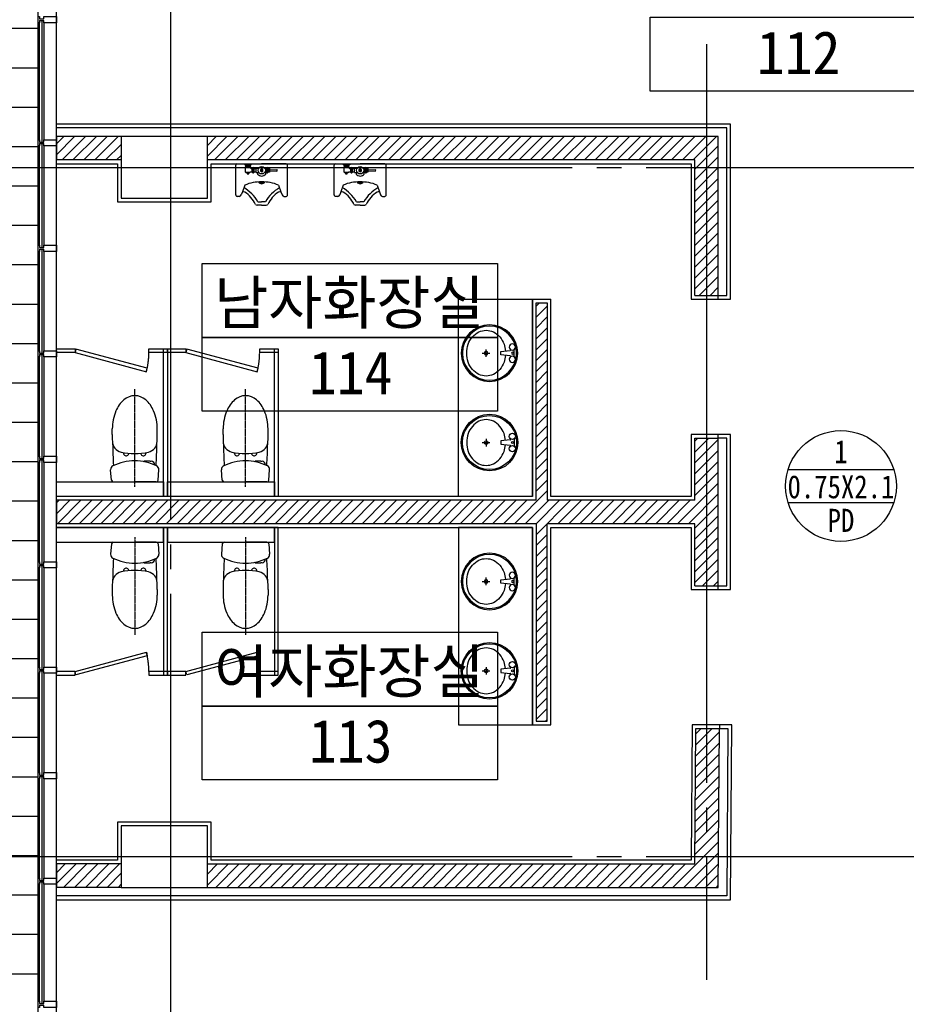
# Model space of a CAD drawing. Header units: millimetres. Extents: x 3445018 to 4174071, y -6064565 to -5122887.
# Tile 94 of 192: x 3777310 to 3784512, y -5540145 to -5532145. Entities that reach past the tile are written whole.
import ezdxf
from ezdxf.enums import TextEntityAlignment as Align

# ---------------------------------------------------------------- set-up
doc = ezdxf.new("R2010")
doc.units = ezdxf.units.MM
doc.header["$MEASUREMENT"] = 0
for name, pattern in [('CEN', [66, 60, -2, 2, -2]), ('DASHDOT', [22, 20, -1, 0, -1]), ('DASHDOT2', [0.5, 0.25, -0.125, 0, -0.125])]:
    doc.linetypes.add(name, pattern=pattern)
for name, color, linetype in [('-TOIL', 251, 'CONTINUOUS'), ('0-F-BATH', 6, 'CONTINUOUS'), ('A-WIN', 4, 'CONTINUOUS'), ('AA-FFXM-SANI', 7, 'CONTINUOUS'), ('AA-XXXX-창호부호', 7, 'CONTINUOUS'), ('CEN', 13, 'CEN'), ('door', 4, 'CONTINUOUS'), ('DS-F-BATH FUR', 4, 'CONTINUOUS'), ('F-DOOR', 4, 'CONTINUOUS'), ('FIN', 6, 'CONTINUOUS'), ('HA1', 8, 'CONTINUOUS'), ('RBO', 1, 'CONTINUOUS'), ('TE2', 2, 'CONTINUOUS'), ('WA1', 2, 'CONTINUOUS'), ('WA2', 3, 'CONTINUOUS'), ('WIN1', 4, 'CONTINUOUS'), ('WIN2', 9, 'CONTINUOUS')]:
    doc.layers.add(name, color=color, linetype=linetype)
doc.styles.add('돋움체', font='txt')

# ---------------------------------------------------------------- blocks, each defined once
blk = doc.blocks.new('A$C297C6AD3')
at = {"layer": '-TOIL'}
for p, q in [((-31, 0.6), (31, 0.6)), ((0.1, 31), (0.1, -31)), ((195, 21.2), (118.5, 14)), ((118.5, 14), (118.5, -14)), ((199.5, 29.3), (199.5, 26.2)), ((227.5, 29.3), (227.5, -29.3)), ((118.5, -14), (195, -21.2)), ((199.5, -26.2), (199.5, -29.3))]:
    blk.add_line(p, q, dxfattribs=at)
blk.add_lwpolyline([(157.3, 17.7, 0.064435), (145.6, 72.5, 0.091719), (111.7, 131.5, 0.103599), (59.1, 172.4, 0.113912), (0, 186, 0.113912), (-59.1, 172.4, 0.103599), (-111.7, 131.5, 0.091719), (-145.6, 72.5, 0.084785), (-158, 0, 0.084785), (-145.6, -72.5, 0.091719), (-111.7, -131.5, 0.103599), (-59.1, -172.4, 0.113912), (0, -186, 0.113912), (59.1, -172.4, 0.103599), (111.7, -131.5, 0.091719), (145.6, -72.5, 0.064435), (157.3, -17.7, 0.084785)], format="xyb", dxfattribs=at)
for centre, radius in [((27.5, 0), 230), ((27.5, 0), 220), ((0, 0), 15), ((213.5, 50), 25), ((213.5, 0), 8), ((213.5, -50), 25)]:
    blk.add_circle(centre, radius, dxfattribs=at)
for centre, start, end in [((194.5, 26.2), 275.39095, 0), ((194.5, -26.2), 0, 84.60905)]:
    blk.add_arc(centre, 5, start, end, dxfattribs=at)
blk = doc.blocks.new('평면도$0$A$C5F25755C')
at = {"layer": '-TOIL'}
for p, q in [((0, 222.6), (0, 0)), ((281, 234.6), (12, 234.6)), ((255, 174.2), (282, 183.6)), ((295, 201.6), (295, 221.6)), ((54, 69.4), (51, 137.4)), ((64, 69.4), (67, 137.4)), ((193.9, 153.1), (255, 174.2)), ((40, 26.9), (40, 43.7)), ((42, 57.4), (42, 69.4)), ((42, 69.4), (77, 69.4)), ((42, 57.4), (77, 57.4)), ((77, 43.4), (42, 43.4)), ((53.2, 11.7), (46.7, 0.4)), ((46.7, 0.4), (53.2, -10.9)), ((47.4, 0.1), (72.7, 0.4)), ((66.2, 11.7), (53.2, 11.7)), ((72.7, 0.4), (66.2, 11.7)), ((66.2, -10.9), (72.7, 0.4)), ((77, 69.4), (77, 57.4)), ((79, 43.7), (79, 27.2)), ((94, 37.4), (79, 37.4)), ((343, 33.6), (343, 0)), ((374.1, 0), (374.1, 41.6)), ((0, -222.6), (0, 0)), ((13, -100.6), (0, -87.6)), ((40, -49.6), (40, -26.1)), ((42, -49.6), (40, -49.6)), ((42, -70.6), (42, -49.6)), ((77, -49.6), (42, -49.6)), ((42, -70.6), (77, -70.6)), ((42, -94.6), (42, -84.6)), ((77, -84.6), (42, -84.6)), ((53.2, -10.9), (66.2, -10.9)), ((77, -49.6), (79, -49.6)), ((77, -49.6), (77, -70.6)), ((77, -84.6), (77, -103.6)), ((79, -49.6), (79, -26.4)), ((79, -36.6), (94, -36.6)), ((343, -33.6), (343, 0)), ((374.1, 0), (374.1, -41.6)), ((13, -146.6), (0, -158.6)), ((13, -105.6), (13, -100.6)), ((13, -140.6), (13, -105.6)), ((13, -140.6), (13, -146.6)), ((27, -105.6), (27, -140.6)), ((27, -139.6), (27, -105.6)), ((27, -105.6), (31, -105.6)), ((42, -145.6), (27, -139.6)), ((78, -145.6), (42, -145.6)), ((78, -145.6), (78, -104.6)), ((78, -104.6), (83, -109.6)), ((83, -138.6), (78, -145.6)), ((83, -109.6), (83, -138.6)), ((93, -116.6), (83, -116.6)), ((83, -131.6), (93, -131.6)), ((93, -131.6), (93, -116.6)), ((193.9, -153.1), (255, -174.2)), ((255, -174.2), (282, -183.6)), ((281, -234.6), (12, -234.6)), ((295, -201.6), (295, -221.6))]:
    blk.add_line(p, q, dxfattribs=at)
blk.add_circle((59.7, 0.4), 33, dxfattribs=at)
for centre, radius, start, end in [((12, 222.6), 12, 90, 180), ((282, 221.6), 13, 0, 94.24219), ((275.7, 201.9), 19.3, 289.10786, 359.21683), ((61.7, 120.9), 19.7, 98.02724, 123.08485), ((56.2, 120.9), 19.7, 56.91515, 81.97276), ((517.7, 11.5), 353.3, 156.39006, 181.87286), ((519.1, 334.7), 348.8, 209.87388, 239.67978), ((281.1, 164.7), 27.9, 159.92164, 205.62969), ((482.3, 300.7), 270.5, 213.20868, 245.00152), ((42, 50.4), 7, 90, 270), ((36, 39.8), 16.6, 76.04315, 82.50063), ((36, 61), 16.6, 277.49937, 283.95685), ((37.3, 45), 11.2, 59.03624, 76.04315), ((37.3, 55.8), 11.2, 283.95685, 300.96376), ((39.3, 48.3), 7.36, 34.61949, 59.03624), ((39.3, 52.5), 7.36, 300.96376, 325.38051), ((42.3, 50.4), 3.72, 0, 34.61949), ((42.3, 50.4), 3.72, 325.38051, 0), ((52.7, 50.4), 3.72, 145.38051, 180), ((52.7, 50.4), 3.72, 180, 214.61949), ((55.7, 48.3), 7.36, 120.96376, 145.38051), ((55.7, 52.5), 7.36, 214.61949, 239.03624), ((57.7, 45), 11.2, 103.95685, 120.96376), ((57.7, 55.8), 11.2, 239.03624, 256.04315), ((59, 39.8), 16.6, 90, 103.95685), ((59, 61), 16.6, 256.04315, 270), ((59, 39.8), 16.6, 76.04315, 90), ((59, 61), 16.6, 270, 283.95685), ((60.3, 45), 11.2, 59.03624, 76.04315), ((60.3, 55.8), 11.2, 283.95685, 300.96376), ((62.3, 48.3), 7.36, 34.61949, 59.03624), ((62.3, 52.5), 7.36, 300.96376, 325.38051), ((65.3, 50.4), 3.72, 0, 34.61949), ((65.3, 50.4), 3.72, 325.38051, 0), ((75.7, 50.4), 3.72, 145.38051, 180), ((75.7, 50.4), 3.72, 180, 214.61949), ((78.7, 48.3), 7.36, 120.96376, 145.38051), ((78.7, 52.5), 7.36, 214.61949, 239.03624), ((80.7, 45), 11.2, 103.95685, 120.96376), ((80.7, 55.8), 11.2, 239.03624, 256.04315), ((77, 50.4), 7, 270, 90), ((82, 39.8), 16.6, 94.52251, 103.95685), ((82, 61), 16.6, 256.04315, 265.47749), ((65, 0.4), 47, 308.08877, 51.91123), ((149, 0), 22, 314.18639, 45.81361), ((517.7, -11.5), 353.3, 178.12714, 203.60994), ((149, 0), 32, 299.34951, 60.65049), ((355.1, 41.6), 19.1, 0, 47.26822), ((42, -77.6), 7, 90, 270), ((36, -88.2), 16.6, 76.04315, 82.50063), ((36, -67), 16.6, 277.49937, 283.95685), ((37.3, -83), 11.2, 59.03624, 76.04315), ((37.3, -72.2), 11.2, 283.95685, 300.96376), ((39.3, -79.7), 7.36, 34.61949, 59.03624), ((39.3, -75.5), 7.36, 300.96376, 325.38051), ((42.3, -77.6), 3.72, 0, 34.61949), ((42.3, -77.6), 3.72, 325.38051, 0), ((52.7, -77.6), 3.72, 145.38051, 180), ((52.7, -77.6), 3.72, 180, 214.61949), ((55.7, -79.7), 7.36, 120.96376, 145.38051), ((55.7, -75.5), 7.36, 214.61949, 239.03624), ((57.7, -83), 11.2, 103.95685, 120.96376), ((57.7, -72.2), 11.2, 239.03624, 256.04315), ((59, -88.2), 16.6, 90, 103.95685), ((59, -67), 16.6, 256.04315, 270), ((59, -88.2), 16.6, 76.04315, 90), ((59, -67), 16.6, 270, 283.95685), ((60.3, -83), 11.2, 59.03624, 76.04315), ((60.3, -72.2), 11.2, 283.95685, 300.96376), ((62.3, -79.7), 7.36, 34.61949, 59.03624), ((62.3, -75.5), 7.36, 300.96376, 325.38051), ((65.3, -77.6), 3.72, 0, 34.61949), ((65.3, -77.6), 3.72, 325.38051, 0), ((75.7, -77.6), 3.72, 145.38051, 180), ((75.7, -77.6), 3.72, 180, 214.61949), ((78.7, -79.7), 7.36, 120.96376, 145.38051), ((78.7, -75.5), 7.36, 214.61949, 239.03624), ((80.7, -83), 11.2, 103.95685, 120.96376), ((80.7, -72.2), 11.2, 239.03624, 256.04315), ((77, -77.6), 7, 270, 90), ((82, -88.2), 16.6, 94.52251, 103.95685), ((82, -67), 16.6, 256.04315, 265.47749), ((519.1, -334.7), 348.8, 120.32151, 150.25912), ((482.3, -300.7), 270.5, 114.99848, 146.79132), ((355.1, -41.6), 19.1, 312.73178, 0), ((20, -105.6), 7, 0, 180), ((20, -140.6), 7, 180, 0), ((31, -94.6), 11, 270, 0), ((281.1, -164.7), 27.9, 154.37031, 200.07836), ((12, -222.6), 12, 180, 270), ((282, -221.6), 13, 265.75781, 0), ((275.7, -201.9), 19.3, 0.78317, 70.89214)]:
    blk.add_arc(centre, radius, start, end, dxfattribs=at)
blk = doc.blocks.new('CW-1')
at = {"layer": 'door'}
for points in [[(704859.6, -1026992.1), (704878.6, -1026992.1), (704878.6, -1026980.1), (704828.6, -1026980.1), (704828.6, -1026992.1), (704847.6, -1026992.1)], [(704847.6, -1027028.1), (704828.6, -1027028.1), (704828.6, -1027130.1), (704878.6, -1027130.1), (704878.6, -1027028.1), (704859.6, -1027028.1)], [(704847.6, -1026992.1), (704847.6, -1027028.1)], [(704859.6, -1026992.1), (704859.6, -1027028.1)]]:
    blk.add_lwpolyline(points, dxfattribs=at)
blk = doc.blocks.new('창호부호_수정')
at = {"layer": 'AA-XXXX-창호부호'}
for p, q in [((-1717, 540), (1717, 540)), ((-1717, -540), (1717, -540))]:
    blk.add_line(p, q, dxfattribs=at)
blk.add_circle((0, 0), 1800, dxfattribs=at)
at = {"layer": 'AA-XXXX-창호부호', "color": 3, "width": 0.85}
for tag, p in [('NO', (0, 1116)), ('창호', (0, -1116))]:
    blk.add_attdef(tag, text='', height=750, dxfattribs=at).set_placement(p, align=Align.MIDDLE_CENTER)
at = {"layer": 'AA-XXXX-창호부호', "color": 4, "width": 0.85}
blk.add_attdef('규격', text='', height=750, dxfattribs=at).set_placement((0, -24), align=Align.MIDDLE_CENTER)

msp = doc.modelspace()

# ---------------------------------------------------------------- hatches: boundary and pattern name
at = {"layer": 'HA1', "ltscale": 1000, "true_color": 0x939598}
h = msp.add_hatch(dxfattribs=at)
h.set_pattern_fill('AR-BRSTD', color=252, scale=120)
h.set_pattern_definition([(0, (2862666.85, -4397993.94), (0, 320.04), []), (90, (2862666.85, -4397993.94), (-480, 320.04), [320.04, -320.04])])
h.paths.add_polyline_path([(3778334.29, -5521695.309), (3772534.29, -5521695.309), (3772534.29, -5525470.309), (3776259.29, -5525470.309), (3776259.29, -5546820.309), (3772534.29, -5546820.309), (3772534.29, -5551595.309), (3815734.29, -5551595.309), (3815734.29, -5521695.309), (3802234.29, -5521695.309)])
h.paths.add_polyline_path([(3810809.29, -5525470.309), (3810809.29, -5546820.309), (3792209.289, -5546820.309), (3790724.835, -5546820.309), (3789234.29, -5546820.309), (3777459.29, -5546820.309), (3777459.29, -5525470.309)], flags=16)
h.paths.add_polyline_path([(3786634.29, -5526095.309), (3786634.29, -5526995.309), (3786034.29, -5526995.309), (3786034.29, -5526095.309)], flags=0)
h.paths.add_polyline_path([(3793834.29, -5526095.309), (3794434.29, -5526095.309), (3794434.29, -5526995.309), (3793934.29, -5526995.309), (3793934.29, -5531095.309), (3794434.29, -5531095.309), (3794434.29, -5531195.309), (3793834.29, -5531195.309), (3793834.29, -5526995.309)], flags=0)
h.paths.add_polyline_path([(3778834.29, -5526095.309), (3778834.29, -5526995.309), (3778234.29, -5526995.309), (3778234.29, -5526095.309)], flags=0)
h.paths.add_polyline_path([(3785084.29, -5532995.309), (3789334.29, -5532995.309), (3789334.29, -5533995.309), (3789234.29, -5533995.309), (3789134.29, -5533995.309), (3789134.29, -5535295.309), (3789234.29, -5535295.309), (3789334.29, -5535295.309), (3789334.29, -5536995.309), (3789234.29, -5536995.309), (3789134.29, -5536995.309), (3789134.29, -5538295.309), (3789234.29, -5538295.309), (3789334.29, -5538295.309), (3789334.29, -5539295.309), (3785084.29, -5539295.309)], flags=0)
h.paths.add_polyline_path([(3789304.29, -5533025.309), (3789304.29, -5533965.309), (3789234.29, -5533965.309), (3789234.29, -5533095.309), (3786534.29, -5533095.309), (3786534.29, -5539195.309), (3789234.29, -5539195.309), (3789234.29, -5538325.309), (3789304.29, -5538325.309), (3789304.29, -5539265.309), (3784864.29, -5539265.309), (3784864.29, -5536375.309), (3784934.29, -5536375.309), (3784934.29, -5539195.309), (3786534.29, -5539195.309), (3786534.29, -5533095.309), (3784934.29, -5533095.309), (3784934.29, -5535565.309), (3784864.29, -5535565.309), (3784864.29, -5533025.309)], flags=0)
h.paths.add_polyline_path([(3782889.29, -5532995.309), (3782934.29, -5532995.309), (3783084.29, -5532995.309), (3783084.29, -5534415.309), (3782984.29, -5534415.309), (3782889.29, -5534415.309), (3782889.29, -5535515.309), (3782984.29, -5535515.309), (3783084.29, -5535515.309), (3783084.29, -5536775.309), (3782984.29, -5536775.309), (3782889.29, -5536775.309), (3782889.29, -5537875.309), (3782993.332, -5537875.309), (3783093.332, -5537875.309), (3783084.29, -5539295.309), (3782889.29, -5539295.309), (3782889.29, -5539195.309), (3778834.29, -5539195.309), (3778134.29, -5539195.309), (3778134.29, -5538695.309), (3778834.29, -5538695.309), (3778834.29, -5539005.309), (3782794.29, -5539005.309), (3782803.332, -5537905.309), (3782889.29, -5537905.309), (3782889.29, -5536775.309), (3782764.29, -5536775.309), (3782764.29, -5536270.309), (3781624.29, -5536270.309), (3781624.29, -5537875.309), (3781474.29, -5537875.309), (3780874.29, -5537875.309), (3780874.29, -5536270.309), (3779409.29, -5536270.309), (3779409.29, -5537470.309), (3779379.29, -5537470.309), (3779259.29, -5537470.309), (3779259.29, -5537440.309, 0.05299416), (3779245.885, -5537314.19), (3778667.054, -5537469.287), (3778659.29, -5537440.309), (3778659.29, -5537470.309), (3778509.29, -5537470.309), (3778359.29, -5537470.309), (3778359.29, -5537440.309, 0.05299416), (3778345.885, -5537314.19), (3777767.054, -5537469.287), (3777759.29, -5537440.309), (3778338.845, -5537285.018), (3778346.61, -5537313.996), (3778345.885, -5537314.19, -0.05299416), (3778359.29, -5537440.309), (3778479.29, -5537440.309), (3778479.29, -5536270.309), (3781474.29, -5536270.309), (3781474.29, -5537875.309), (3781624.29, -5537875.309), (3781624.29, -5536270.309), (3782764.29, -5536270.309), (3782764.29, -5536775.309), (3782889.29, -5536775.309), (3782889.29, -5535515.309), (3782764.29, -5535515.309), (3782764.29, -5536020.309), (3781624.29, -5536020.309), (3781624.29, -5534415.309), (3781474.29, -5534415.309), (3781474.29, -5536020.309), (3778479.29, -5536020.309), (3778479.29, -5535900.309), (3778479.29, -5534850.309), (3778359.29, -5534850.309, -0.05299416), (3778345.885, -5534976.429), (3778346.61, -5534976.623), (3778338.845, -5535005.601), (3777759.29, -5534850.309), (3777609.29, -5534850.309), (3777609.29, -5534820.309), (3777759.29, -5534820.309), (3777759.29, -5534850.309), (3777767.054, -5534821.331), (3778345.885, -5534976.429, 0.05299416), (3778359.29, -5534850.309), (3778359.29, -5534820.309), (3778509.29, -5534820.309), (3778659.29, -5534820.309), (3778659.29, -5534850.309), (3778667.054, -5534821.331), (3779245.885, -5534976.429, 0.05299416), (3779259.29, -5534850.309), (3779259.29, -5534820.309), (3779409.29, -5534820.309), (3779409.29, -5534850.309), (3779409.29, -5536020.309), (3780874.29, -5536020.309), (3780874.29, -5534415.309), (3781474.29, -5534415.309), (3781624.29, -5534415.309), (3781624.29, -5536020.309), (3782764.29, -5536020.309), (3782764.29, -5535515.309), (3782889.29, -5535515.309), (3782889.29, -5534385.309), (3782794.29, -5534385.309), (3782794.29, -5533285.309), (3778834.29, -5533285.309), (3778834.29, -5533595.309), (3778134.29, -5533595.309), (3778134.29, -5533095.309), (3778834.29, -5533095.309), (3782889.29, -5533095.309)], flags=0)
h.paths.add_polyline_path([(3792384.29, -5532995.309), (3795384.29, -5532995.309), (3795384.29, -5535595.309), (3798884.29, -5535595.309), (3798884.29, -5535495.309), (3799334.542, -5535495.309), (3799334.542, -5535595.309), (3795384.29, -5535595.309), (3795384.29, -5539295.309), (3792384.29, -5539295.309)], flags=0)
h.paths.add_polyline_path([(3795854.29, -5533025.309), (3795854.29, -5533095.309), (3792584.29, -5533095.309), (3792584.29, -5539195.309), (3795954.29, -5539195.309), (3795954.29, -5539265.309), (3792414.29, -5539265.309), (3792414.29, -5533025.309)], flags=0)
h.paths.add_polyline_path([(3782984.29, -5535545.309), (3783054.29, -5535545.309), (3783054.29, -5536745.309), (3782984.29, -5536745.309)], flags=0)
h.paths.add_polyline_path([(3789234.29, -5535325.309), (3789304.29, -5535325.309), (3789304.29, -5536965.309), (3789234.29, -5536965.309)], flags=0)
h.paths.add_polyline_path([(3779379.29, -5535900.309), (3779379.29, -5536020.309), (3778509.29, -5536020.309), (3778509.29, -5535900.309)], flags=0)
h.paths.add_polyline_path([(3796914.29, -5533025.309), (3799554.29, -5533025.309), (3799554.29, -5533095.309), (3796914.29, -5533095.309)], flags=0)
h.paths.add_polyline_path([(3801634.29, -5526095.309), (3802234.29, -5526095.309), (3802234.29, -5526995.309), (3801634.29, -5526995.309)], flags=0)
h.paths.add_polyline_path([(3800614.29, -5533025.309), (3802154.29, -5533025.309), (3802154.29, -5533095.309), (3801584.29, -5533095.309), (3801584.29, -5539195.309), (3803184.29, -5539195.309), (3803184.29, -5533095.309), (3802964.29, -5533095.309), (3802964.29, -5533025.309), (3803404.29, -5533025.309), (3803404.29, -5539265.309), (3796764.29, -5539265.309), (3796764.29, -5539195.309), (3801584.29, -5539195.309), (3801584.29, -5533095.309), (3800614.29, -5533095.309)], flags=0)
h.paths.add_polyline_path([(3793834.29, -5541095.309), (3794434.29, -5541095.309), (3794434.29, -5541195.309), (3793934.29, -5541195.309), (3793934.29, -5545295.309), (3794434.29, -5545295.309), (3794434.29, -5546195.309), (3793834.29, -5546195.309), (3793834.29, -5545295.309)], flags=0)
h.paths.add_polyline_path([(3786634.29, -5545295.309), (3786634.29, -5546195.309), (3786034.29, -5546195.309), (3786034.29, -5545295.309)], flags=0)
h.paths.add_polyline_path([(3778834.29, -5545295.309), (3778834.29, -5546195.309), (3778234.29, -5546195.309), (3778234.29, -5545295.309)], flags=0)
h.paths.add_polyline_path([(3809434.29, -5526095.309), (3810034.29, -5526095.309), (3810034.29, -5526995.309), (3809434.29, -5526995.309)], flags=0)
h.paths.add_polyline_path([(3809434.29, -5533095.309), (3810134.29, -5533095.309), (3810134.29, -5533595.309), (3809434.29, -5533595.309)], flags=0)
h.paths.add_polyline_path([(3801634.29, -5545295.309), (3802234.29, -5545295.309), (3802234.29, -5546195.309), (3801634.29, -5546195.309)], flags=0)
h.paths.add_polyline_path([(3809434.29, -5538695.309), (3810134.29, -5538695.309), (3810134.29, -5539195.309), (3809434.29, -5539195.309)], flags=0)
h.paths.add_polyline_path([(3809434.29, -5545295.309), (3810034.29, -5545295.309), (3810034.29, -5546195.309), (3809434.29, -5546195.309)], flags=0)
at = {"layer": 'HA1', "ltscale": 200, "true_color": 0x939598}
h = msp.add_hatch(dxfattribs=at)
h.set_pattern_fill('ANSI31', color=252, scale=500)
h.set_pattern_definition([(45, (-9e-10, -304432.356), (-44.1941738, 44.1941738), [])])
h.paths.add_polyline_path([(3782984.29, -5535545.309), (3782794.29, -5535545.309), (3782794.29, -5536050.309), (3781594.29, -5536050.309), (3781594.29, -5534445.309), (3781504.29, -5534445.309), (3781504.29, -5536050.309), (3777609.29, -5536050.309), (3777609.29, -5536240.309), (3781504.29, -5536240.309), (3781504.29, -5537845.309), (3781594.29, -5537845.309), (3781594.29, -5536240.309), (3782794.29, -5536240.309), (3782794.29, -5536745.309), (3782984.29, -5536745.309)])
h.paths.add_polyline_path([(3778134.29, -5533095.309), (3777609.29, -5533095.309), (3777609.29, -5533285.309), (3778134.29, -5533285.309)])
h.paths.add_polyline_path([(3782984.29, -5533095.309), (3782934.29, -5533095.309), (3778834.29, -5533095.309), (3778834.29, -5533285.309), (3782794.29, -5533285.309), (3782794.29, -5534385.309), (3782984.29, -5534385.309)])
h.paths.add_polyline_path([(3778134.29, -5539005.309), (3777609.29, -5539005.309), (3777609.29, -5539195.309), (3778134.29, -5539195.309)])
h.paths.add_polyline_path([(3782993.332, -5537905.309), (3782803.332, -5537905.309), (3782794.29, -5539005.309), (3778834.29, -5539005.309), (3778834.29, -5539195.309), (3782984.29, -5539195.309)])

# ---------------------------------------------------------------- linework, layer by layer
at = {"layer": '-TOIL', "color": 252, "true_color": 0x939598}
for points in [[(3780874.29, -5536020.309), (3780874.29, -5534415.309), (3781474.29, -5534415.309), (3781474.29, -5536020.309)], [(3780874.29, -5536270.309), (3780874.29, -5537875.309), (3781474.29, -5537875.309), (3781474.29, -5536270.309)]]:
    msp.add_lwpolyline(points, close=True, dxfattribs=at)
at = {"layer": '0-F-BATH', "color": 252, "true_color": 0x939598}
for points in [[(3777609.29, -5535900.309), (3778479.29, -5535900.309), (3778479.29, -5536020.309), (3777609.29, -5536020.309)], [(3777609.29, -5536390.309), (3778479.29, -5536390.309), (3778479.29, -5536270.309), (3777609.29, -5536270.309)]]:
    msp.add_lwpolyline(points, dxfattribs=at)
for points in [[(3779379.29, -5535900.309), (3779379.29, -5536020.309), (3778509.29, -5536020.309), (3778509.29, -5535900.309)], [(3779379.29, -5536390.309), (3779379.29, -5536270.309), (3778509.29, -5536270.309), (3778509.29, -5536390.309)]]:
    msp.add_lwpolyline(points, close=True, dxfattribs=at)
at = {"layer": 'A-WIN', "color": 252, "true_color": 0x939598}
for points in [[(3777609.29, -5534820.309), (3777759.29, -5534820.309), (3777759.29, -5534850.309), (3777609.29, -5534850.309)], [(3778346.61, -5534976.623), (3777767.054, -5534821.331), (3777759.29, -5534850.309), (3778338.845, -5535005.601)], [(3778359.29, -5534820.309), (3778509.29, -5534820.309), (3778509.29, -5534850.309), (3778359.29, -5534850.309)], [(3778479.29, -5536020.309), (3778479.29, -5534820.309), (3778509.29, -5534820.309), (3778509.29, -5536020.309)], [(3778509.29, -5534820.309), (3778659.29, -5534820.309), (3778659.29, -5534850.309), (3778509.29, -5534850.309)], [(3779246.61, -5534976.623), (3778667.054, -5534821.331), (3778659.29, -5534850.309), (3779238.845, -5535005.601)], [(3779259.29, -5534820.309), (3779409.29, -5534820.309), (3779409.29, -5534850.309), (3779259.29, -5534850.309)], [(3779379.29, -5536020.309), (3779379.29, -5534820.309), (3779409.29, -5534820.309), (3779409.29, -5536020.309)], [(3778479.29, -5536270.309), (3778479.29, -5537470.309), (3778509.29, -5537470.309), (3778509.29, -5536270.309)], [(3779379.29, -5536270.309), (3779379.29, -5537470.309), (3779409.29, -5537470.309), (3779409.29, -5536270.309)], [(3778346.61, -5537313.996), (3777767.054, -5537469.287), (3777759.29, -5537440.309), (3778338.845, -5537285.018)], [(3779246.61, -5537313.996), (3778667.054, -5537469.287), (3778659.29, -5537440.309), (3779238.845, -5537285.018)], [(3778359.29, -5537470.309), (3778509.29, -5537470.309), (3778509.29, -5537440.309), (3778359.29, -5537440.309)], [(3778509.29, -5537470.309), (3778659.29, -5537470.309), (3778659.29, -5537440.309), (3778509.29, -5537440.309)], [(3779259.29, -5537470.309), (3779409.29, -5537470.309), (3779409.29, -5537440.309), (3779259.29, -5537440.309)]]:
    msp.add_lwpolyline(points, close=True, dxfattribs=at)
msp.add_lwpolyline([(3777609.29, -5537470.309), (3777759.29, -5537470.309), (3777759.29, -5537440.309), (3777609.29, -5537440.309)], dxfattribs=at)
at = {"layer": 'CEN', "ltscale": 100}
for p, q in [((3778534.29, -5510409.833), (3778534.29, -5554758.274)), ((3782889.29, -5532345.309), (3782889.29, -5539945.309)), ((3769198.874, -5533345.309), (3820057.54, -5533345.309)), ((3769198.874, -5538945.309), (3820057.54, -5538945.309))]:
    msp.add_line(p, q, dxfattribs=at)
at = {"layer": 'DS-F-BATH FUR', "color": 252, "linetype": 'DASHDOT2', "ltscale": 0.2, "true_color": 0x939598}
for p, q in [((3778244.339, -5535939.733), (3778244.952, -5535146.707)), ((3779144.339, -5535939.733), (3779144.952, -5535146.707)), ((3778244.339, -5536350.886), (3778244.952, -5537143.911)), ((3779144.339, -5536350.886), (3779144.952, -5537143.911))]:
    msp.add_line(p, q, dxfattribs=at)
at = {"layer": 'DS-F-BATH FUR', "color": 252, "true_color": 0x939598}
for p, q in [((3778062.197, -5535515.921), (3778062.232, -5535470.466)), ((3778427.197, -5535516.203), (3778427.232, -5535470.748)), ((3778962.197, -5535515.921), (3778962.232, -5535470.466)), ((3779327.197, -5535516.203), (3779327.232, -5535470.748)), ((3778055.333, -5535886.235), (3778048.823, -5535801.861)), ((3778433.489, -5535886.528), (3778440.129, -5535802.163)), ((3778955.333, -5535886.235), (3778948.823, -5535801.861)), ((3779333.489, -5535886.528), (3779340.129, -5535802.163)), ((3778070.277, -5535900.082), (3778244.4, -5535900.216)), ((3778418.524, -5535900.351), (3778244.4, -5535900.216)), ((3778970.277, -5535900.082), (3779144.4, -5535900.216)), ((3779318.524, -5535900.351), (3779144.4, -5535900.216)), ((3778070.277, -5536390.537), (3778244.4, -5536390.402)), ((3778418.524, -5536390.268), (3778244.4, -5536390.402)), ((3778970.277, -5536390.537), (3779144.4, -5536390.402)), ((3779318.524, -5536390.268), (3779144.4, -5536390.402)), ((3778055.333, -5536404.383), (3778048.823, -5536488.758)), ((3778433.489, -5536404.091), (3778440.129, -5536488.455)), ((3778955.333, -5536404.383), (3778948.823, -5536488.758)), ((3779333.489, -5536404.091), (3779340.129, -5536488.455)), ((3778062.197, -5536774.698), (3778062.232, -5536820.153)), ((3778427.197, -5536774.416), (3778427.232, -5536819.871)), ((3778962.197, -5536774.698), (3778962.232, -5536820.153)), ((3779327.197, -5536774.416), (3779327.232, -5536819.871))]:
    msp.add_line(p, q, dxfattribs=at)
for centre, radius, start, end in [((3778322.285, -5535420.632), 250, 131.8127392, 157.3193402), ((3778244.838, -5535334.051), 133.834, 48.098663, 131.8127392), ((3778167.257, -5535420.512), 250, 22.5920621, 48.098663), ((3779222.285, -5535420.632), 250, 131.8127392, 157.3193402), ((3779144.838, -5535334.051), 133.834, 48.098663, 131.8127392), ((3779067.257, -5535420.512), 250, 22.5920621, 48.098663), ((3778442.232, -5535470.759), 380, 157.3193402, 179.9557011), ((3778047.232, -5535470.454), 380, 359.9557011, 22.5920621), ((3779342.232, -5535470.759), 380, 157.3193402, 179.9557011), ((3778947.232, -5535470.454), 380, 359.9557011, 22.5920621), ((3782062.199, -5535519.013), 4000.003, 179.9557011, 180.7495166), ((3774427.195, -5535513.11), 4000.003, 359.1618857, 359.9557011), ((3782962.199, -5535519.013), 4000.003, 179.9557011, 180.7495166), ((3775327.195, -5535513.11), 4000.003, 359.1618857, 359.9557011), ((3778152.531, -5535570.161), 90, 180.7495166, 257.5845476), ((3782064.391, -5535529.015), 4000.003, 180.8808682, 183.4301901), ((3778336.78, -5535570.303), 90, 282.3268546, 359.1618857), ((3774424.988, -5535523.108), 4000.003, 356.4812122, 359.0305341), ((3779052.531, -5535570.161), 90, 180.7495166, 257.5845476), ((3782964.391, -5535529.015), 4000.003, 180.8808682, 183.4301901), ((3779236.78, -5535570.303), 90, 282.3268546, 359.1618857), ((3775324.988, -5535523.108), 4000.003, 356.4812122, 359.0305341), ((3778244.98, -5535150.216), 520, 257.5845476, 282.3268546), ((3778174.582, -5535665.639), 22.5, 170.4544069, 353.9904491), ((3778314.582, -5535665.747), 22.5, 185.9209531, 9.4569952), ((3779144.98, -5535150.216), 520, 257.5845476, 282.3268546), ((3779074.582, -5535665.639), 22.5, 170.4544069, 353.9904491), ((3779214.582, -5535665.747), 22.5, 185.9209531, 9.4569952), ((3778244.215, -5536140.216), 410, 89.9557011, 115.6265806), ((3778244.215, -5536140.216), 410, 64.2848216, 89.9557011), ((3778333.557, -5535761.645), 30, 93.0663006, 123.7717149), ((3778349.042, -5536050.711), 319.481, 86.32796, 93.0663006), ((3778382.884, -5535632.785), 100, 262.3098825, 267.4356681), ((3778377.068, -5535762.655), 30, 357.5556224, 87.4356681), ((3779144.215, -5536140.216), 410, 89.9557011, 115.6265806), ((3779144.215, -5536140.216), 410, 64.2848216, 89.9557011), ((3779233.557, -5535761.645), 30, 93.0663006, 123.7717149), ((3779249.042, -5536050.711), 319.481, 86.32796, 93.0663006), ((3779282.884, -5535632.785), 100, 262.3098825, 267.4356681), ((3779277.068, -5535762.655), 30, 357.5556224, 87.4356681), ((3778080.728, -5535799.399), 32, 115.6265806, 184.4118831), ((3778408.228, -5535799.652), 32, 355.4995192, 64.2848216), ((3778980.728, -5535799.399), 32, 115.6265806, 184.4118831), ((3779308.228, -5535799.652), 32, 355.4995192, 64.2848216), ((3778070.288, -5535885.082), 15, 184.4118831, 269.9557011), ((3778418.535, -5535885.351), 15, 269.9557011, 355.4995192), ((3778970.288, -5535885.082), 15, 184.4118831, 269.9557011), ((3779318.535, -5535885.351), 15, 269.9557011, 355.4995192), ((3778070.288, -5536405.537), 15, 90.0442989, 175.5881169), ((3778418.535, -5536405.268), 15, 4.5004808, 90.0442989), ((3778970.288, -5536405.537), 15, 90.0442989, 175.5881169), ((3779318.535, -5536405.268), 15, 4.5004808, 90.0442989), ((3778080.728, -5536491.219), 32, 175.5881169, 244.3734194), ((3782064.391, -5536761.604), 4000.003, 176.5698099, 179.1191318), ((3778244.215, -5536150.402), 410, 244.3734194, 270.0442989), ((3778244.215, -5536150.402), 410, 270.0442989, 295.7151784), ((3778333.557, -5536528.974), 30, 236.2282851, 266.9336994), ((3778349.042, -5536239.907), 319.481, 266.9336994, 273.67204), ((3778382.884, -5536657.833), 100, 92.5643319, 97.6901175), ((3778377.068, -5536527.963), 30, 272.5643319, 2.4443776), ((3774424.988, -5536767.51), 4000.003, 0.9694659, 3.5187878), ((3778408.228, -5536490.966), 32, 295.7151784, 4.5004808), ((3778980.728, -5536491.219), 32, 175.5881169, 244.3734194), ((3782964.391, -5536761.604), 4000.003, 176.5698099, 179.1191318), ((3779144.215, -5536150.402), 410, 244.3734194, 270.0442989), ((3779144.215, -5536150.402), 410, 270.0442989, 295.7151784), ((3779233.557, -5536528.974), 30, 236.2282851, 266.9336994), ((3779249.042, -5536239.907), 319.481, 266.9336994, 273.67204), ((3779282.884, -5536657.833), 100, 92.5643319, 97.6901175), ((3779277.068, -5536527.963), 30, 272.5643319, 2.4443776), ((3775324.988, -5536767.51), 4000.003, 0.9694659, 3.5187878), ((3779308.228, -5536490.966), 32, 295.7151784, 4.5004808), ((3778152.531, -5536720.458), 90, 102.4154524, 179.2504834), ((3778244.98, -5537140.402), 520, 77.6731454, 102.4154524), ((3778174.582, -5536624.98), 22.5, 6.0095509, 189.5455931), ((3778314.582, -5536624.872), 22.5, 350.5430048, 174.0790469), ((3778336.78, -5536720.315), 90, 0.8381143, 77.6731454), ((3779052.531, -5536720.458), 90, 102.4154524, 179.2504834), ((3779144.98, -5537140.402), 520, 77.6731454, 102.4154524), ((3779074.582, -5536624.98), 22.5, 6.0095509, 189.5455931), ((3779214.582, -5536624.872), 22.5, 350.5430048, 174.0790469), ((3779236.78, -5536720.315), 90, 0.8381143, 77.6731454), ((3782062.199, -5536771.605), 4000.003, 179.2504834, 180.0442989), ((3774427.195, -5536777.508), 4000.003, 0.0442989, 0.8381143), ((3782962.199, -5536771.605), 4000.003, 179.2504834, 180.0442989), ((3775327.195, -5536777.508), 4000.003, 0.0442989, 0.8381143), ((3778442.232, -5536819.859), 380, 180.0442989, 202.6806598), ((3778047.232, -5536820.164), 380, 337.4079379, 0.0442989), ((3779342.232, -5536819.859), 380, 180.0442989, 202.6806598), ((3778947.232, -5536820.164), 380, 337.4079379, 0.0442989), ((3778322.285, -5536869.986), 250, 202.6806598, 228.1872608), ((3778167.257, -5536870.106), 250, 311.901337, 337.4079379), ((3779222.285, -5536869.986), 250, 202.6806598, 228.1872608), ((3779067.257, -5536870.106), 250, 311.901337, 337.4079379), ((3778244.838, -5536956.568), 133.834, 228.1872608, 311.901337), ((3779144.838, -5536956.568), 133.834, 228.1872608, 311.901337)]:
    msp.add_arc(centre, radius, start, end, dxfattribs=at)
at = {"layer": 'F-DOOR', "color": 252, "linetype": 'DASHDOT', "true_color": 0x939598}
for centre, start, end in [((3777759.29, -5534850.309), 345, 0), ((3778659.29, -5534850.309), 345, 0), ((3777759.29, -5537440.309), 0, 15), ((3778659.29, -5537440.309), 0, 15)]:
    msp.add_arc(centre, 600, start, end, dxfattribs=at)
at = {"layer": 'FIN', "color": 252, "true_color": 0x939598}
for p, q in [((3777609.29, -5533315.309), (3778104.29, -5533315.309)), ((3778104.29, -5533315.309), (3778104.29, -5533625.309)), ((3778864.29, -5533625.309), (3778864.29, -5533315.309)), ((3778864.29, -5533315.309), (3782764.29, -5533315.309)), ((3782764.29, -5533315.309), (3782764.29, -5534415.309)), ((3778104.29, -5533625.309), (3778864.29, -5533625.309)), ((3781474.29, -5536020.309), (3781474.29, -5534415.309)), ((3781474.29, -5534415.309), (3781624.29, -5534415.309)), ((3782764.29, -5534415.309), (3782984.29, -5534415.309)), ((3781474.29, -5537875.309), (3781624.29, -5537875.309)), ((3782773.332, -5537875.309), (3782764.29, -5538975.309)), ((3782993.332, -5537875.309), (3782773.332, -5537875.309)), ((3778864.29, -5538665.309), (3778104.29, -5538665.309)), ((3778104.29, -5538665.309), (3778104.29, -5538975.309)), ((3778864.29, -5538975.309), (3778864.29, -5538665.309)), ((3778104.29, -5538975.309), (3777609.29, -5538975.309)), ((3782764.29, -5538975.309), (3778864.29, -5538975.309))]:
    msp.add_line(p, q, dxfattribs=at)
for points in [[(3782984.29, -5534415.309), (3783084.29, -5534415.309), (3783084.29, -5532995.309), (3782934.29, -5532995.309), (3777609.29, -5532995.309)], [(3782984.29, -5534415.309), (3782984.29, -5534385.309), (3783054.29, -5534385.309), (3783054.29, -5533025.309), (3782934.29, -5533025.309), (3777609.29, -5533025.309)], [(3782984.29, -5535515.309), (3782764.29, -5535515.309), (3782764.29, -5536020.309), (3781624.29, -5536020.309), (3781624.29, -5534415.309)], [(3782984.29, -5536775.309), (3783084.29, -5536775.309), (3783084.29, -5535515.309), (3782984.29, -5535515.309)], [(3782984.29, -5536775.309), (3782984.29, -5536745.309), (3783054.29, -5536745.309), (3783054.29, -5535545.309), (3782984.29, -5535545.309), (3782984.29, -5535515.309)], [(3781474.29, -5536020.309), (3777609.29, -5536020.309)], [(3777609.29, -5536270.309), (3781474.29, -5536270.309), (3781474.29, -5537875.309)], [(3781624.29, -5537875.309), (3781624.29, -5536270.309), (3782764.29, -5536270.309), (3782764.29, -5536775.309), (3782984.29, -5536775.309)], [(3777609.29, -5539295.309), (3783084.29, -5539295.309), (3783093.332, -5537875.309), (3782993.332, -5537875.309)], [(3782993.332, -5537875.309), (3782993.332, -5537905.309), (3783063.332, -5537905.309), (3783054.29, -5539265.309), (3777609.29, -5539265.309)]]:
    msp.add_lwpolyline(points, dxfattribs=at)
at = {"layer": 'HA1', "color": 252, "ltscale": 1000, "true_color": 0x939598}
msp.add_lwpolyline([(3790724.835, -5546820.309), (3789234.29, -5546820.309), (3777459.29, -5546820.309), (3777459.29, -5525470.309), (3810809.29, -5525470.309), (3810809.29, -5525470.309), (3810809.29, -5546820.309), (3792209.289, -5546820.309), (3790724.835, -5546820.309)], dxfattribs=at)
at = {"layer": 'RBO', "color": 252, "true_color": 0x939598}
for points in [[(3782430.928, -5532726.051), (3782430.928, -5532126.051), (3784830.928, -5532126.051), (3784830.928, -5532726.051)], [(3778792.09, -5534726.521), (3778792.09, -5534126.521), (3781192.09, -5534126.521), (3781192.09, -5534726.521)], [(3778792.09, -5535326.521), (3778792.09, -5534726.521), (3781192.09, -5534726.521), (3781192.09, -5535326.521)], [(3778792.09, -5537722.718), (3778792.09, -5537122.718), (3781192.09, -5537122.718), (3781192.09, -5537722.718)], [(3778792.09, -5538322.718), (3778792.09, -5537722.718), (3781192.09, -5537722.718), (3781192.09, -5538322.718)]]:
    msp.add_lwpolyline(points, close=True, dxfattribs=at)
at = {"layer": 'WA1', "color": 252, "true_color": 0x939598}
for points in [[(3778134.29, -5533095.309), (3778134.29, -5533595.309), (3778834.29, -5533595.309), (3778834.29, -5533095.309)], [(3778134.29, -5538695.309), (3778134.29, -5539195.309), (3778834.29, -5539195.309), (3778834.29, -5538695.309)]]:
    msp.add_lwpolyline(points, close=True, dxfattribs=at)
at = {"layer": 'WA2', "color": 252, "ltscale": 200, "true_color": 0x939598}
for p, q in [((3777609.29, -5533095.309), (3777609.29, -5533285.309)), ((3777609.29, -5536050.309), (3777609.29, -5536240.309)), ((3777609.29, -5539005.309), (3777609.29, -5539195.309))]:
    msp.add_line(p, q, dxfattribs=at)
at = {"layer": 'WA2', "color": 252, "true_color": 0x939598}
for p, q in [((3782794.29, -5534385.309), (3782984.29, -5534385.309)), ((3781504.29, -5536050.309), (3781504.29, -5534445.309)), ((3781504.29, -5534445.309), (3781594.29, -5534445.309)), ((3781594.29, -5534445.309), (3781594.29, -5536050.309)), ((3782794.29, -5535545.309), (3782984.29, -5535545.309)), ((3781504.29, -5536050.309), (3777609.29, -5536050.309)), ((3782794.29, -5536050.309), (3781594.29, -5536050.309)), ((3781504.29, -5536240.309), (3777609.29, -5536240.309)), ((3781504.29, -5536240.309), (3781504.29, -5537845.309)), ((3782794.29, -5536240.309), (3781594.29, -5536240.309)), ((3781594.29, -5537845.309), (3781594.29, -5536240.309)), ((3782794.29, -5536745.309), (3782984.29, -5536745.309)), ((3781504.29, -5537845.309), (3781594.29, -5537845.309)), ((3782803.332, -5537905.309), (3782993.332, -5537905.309))]:
    msp.add_line(p, q, dxfattribs=at)
for points in [[(3778134.29, -5533095.309), (3777609.29, -5533095.309)], [(3782984.29, -5534385.309), (3782984.29, -5533095.309), (3782934.29, -5533095.309), (3778834.29, -5533095.309)], [(3778134.29, -5533285.309), (3777609.29, -5533285.309)], [(3782794.29, -5534385.309), (3782794.29, -5533285.309), (3778834.29, -5533285.309)], [(3782794.29, -5536050.309), (3782794.29, -5535545.309)], [(3782984.29, -5536745.309), (3782984.29, -5535545.309)], [(3782794.29, -5536745.309), (3782794.29, -5536240.309)], [(3778834.29, -5539195.309), (3782984.29, -5539195.309), (3782993.332, -5537905.309)], [(3778834.29, -5539005.309), (3782794.29, -5539005.309), (3782803.332, -5537905.309)], [(3778134.29, -5539005.309), (3777609.29, -5539005.309)], [(3778134.29, -5539195.309), (3777609.29, -5539195.309)]]:
    msp.add_lwpolyline(points, dxfattribs=at)
at = {"layer": 'WIN1'}
for p, q in [((3777489.29, -5532151.309), (3777489.29, -5533139.309)), ((3777471.29, -5533120.309), (3777471.29, -5532170.309)), ((3777507.29, -5532170.309), (3777507.29, -5533120.309)), ((3777471.29, -5533977.452), (3777471.29, -5533170.309)), ((3777489.29, -5533151.309), (3777489.29, -5533996.452)), ((3777507.29, -5533170.309), (3777507.29, -5533977.452)), ((3777471.29, -5534834.595), (3777471.29, -5534027.452)), ((3777489.29, -5534008.452), (3777489.29, -5534853.595)), ((3777507.29, -5534027.452), (3777507.29, -5534834.595)), ((3777489.29, -5534865.595), (3777489.29, -5535710.738)), ((3777471.29, -5535691.738), (3777471.29, -5534884.595)), ((3777507.29, -5534884.595), (3777507.29, -5535691.738)), ((3777471.29, -5536548.881), (3777471.29, -5535741.738)), ((3777489.29, -5535722.738), (3777489.29, -5536567.88)), ((3777507.29, -5535741.738), (3777507.29, -5536548.88)), ((3777471.29, -5537406.024), (3777471.29, -5536598.881)), ((3777489.29, -5536579.88), (3777489.29, -5537425.023)), ((3777507.29, -5536598.88), (3777507.29, -5537406.023)), ((3777489.29, -5537437.023), (3777489.29, -5538282.166)), ((3777471.29, -5538263.166), (3777471.29, -5537456.024)), ((3777507.29, -5537456.023), (3777507.29, -5538263.166)), ((3777471.29, -5539120.309), (3777471.29, -5538313.166)), ((3777489.29, -5538294.166), (3777489.29, -5539139.309)), ((3777507.29, -5538313.166), (3777507.29, -5539120.309)), ((3777471.29, -5540120.309), (3777471.29, -5539170.309)), ((3777489.29, -5539151.309), (3777489.29, -5540139.309)), ((3777507.29, -5539170.309), (3777507.29, -5540120.309))]:
    msp.add_line(p, q, dxfattribs=at)
at = {"layer": 'WIN2'}
for points in [[(3783384.29, -5546820.309), (3777459.29, -5546820.309), (3777459.29, -5525470.309), (3783434.29, -5525470.309)], [(3783384.289, -5546670.309), (3777609.29, -5546670.309), (3777609.29, -5525620.309), (3783384.289, -5525620.309)]]:
    msp.add_lwpolyline(points, dxfattribs=at)

# ---------------------------------------------------------------- block references
at = {"layer": '-TOIL', "color": 252, "true_color": 0x939598, "xscale": -1, "rotation": 180}
for p in [(3781098.786, -5534854.71), (3781098.786, -5536709.71)]:
    msp.add_blockref('A$C297C6AD3', p, dxfattribs=at)
at = {"layer": '-TOIL', "color": 252, "true_color": 0x939598}
for p in [(3781098.786, -5535580.909), (3781098.786, -5537435.909)]:
    msp.add_blockref('A$C297C6AD3', p, dxfattribs=at)
at = {"layer": 'AA-FFXM-SANI', "color": 252, "true_color": 0x939598, "extrusion": (0, 0, -1), "xscale": -0.9000000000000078, "yscale": 0.9000000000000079, "zscale": -0.9000000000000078, "rotation": 89.99999999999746}
for p in [(-3779275.423, -5533315.309), (-3780075.423, -5533315.309)]:
    msp.add_blockref('평면도$0$A$C5F25755C', p, dxfattribs=at)
at = {"layer": 'AA-XXXX-창호부호', "xscale": 0.25, "yscale": 0.25, "zscale": 0.25}
msp.add_blockref('창호부호_수정', (3783981.074, -5535934.127), dxfattribs=at).add_auto_attribs({'NO': '1', '규격': '0.75X2.1', '창호': 'PD'})
at = {"layer": 'WIN1', "color": 252, "true_color": 0x939598, "xscale": -1, "rotation": 90}
for p in [(2750479.142, -4827291.747), (2750479.142, -4828291.747), (2750479.142, -4829148.89), (2750479.142, -4830006.033), (2750479.142, -4830863.176), (2750479.142, -4831720.318), (2750479.142, -4832577.461), (2750479.142, -4833434.604), (2750479.142, -4834291.747), (2750479.142, -4835291.747)]:
    msp.add_blockref('CW-1', p, dxfattribs=at)

# ---------------------------------------------------------------- texts
at = {"layer": 'TE2', "color": 252, "true_color": 0x939598, "style": '돋움체'}
for s, p in [('112', (3783637.22, -5532412.529)), ('남자화장실', (3779987.959, -5534440.358)), ('114', (3779998.382, -5535012.999)), ('여자화장실', (3779987.959, -5537436.554)), ('113', (3779998.382, -5538009.196))]:
    msp.add_text(s, height=350, dxfattribs=at).set_placement(p, align=Align.MIDDLE)

doc.saveas('drawing.dxf')
